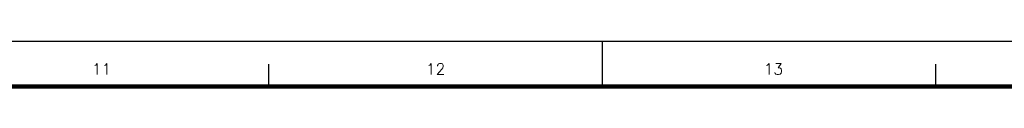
# Model space of a CAD drawing. Header units: millimetres. Extents: x 664 to 730045, y -4 to 80.
# Tile 75 of 78: x 740.394 to 762.308, y 79.42 to 80.42. Entities that reach past the tile are written whole.
import ezdxf

# ---------------------------------------------------------------- set-up
doc = ezdxf.new("R2010")
doc.units = ezdxf.units.MM
doc.header["$MEASUREMENT"] = 0
doc.layers.add('Margem', color=4, linetype='Continuous')
doc.styles.add('ROMANS', font='ROMANS')

msp = doc.modelspace()

# ---------------------------------------------------------------- linework, layer by layer
at = {"layer": 'Margem', "color": 1}
for p, q in [((783.0538, 80.4197), (664.2538, 80.4197)), ((753.3538, 80.4197), (753.3538, 79.4197)), ((745.9288, 79.9197), (745.9288, 79.4197)), ((760.7788, 79.9197), (760.7788, 79.4197))]:
    msp.add_line(p, q, dxfattribs=at)
at = {"layer": 'Margem', "lineweight": 100}
msp.add_line((666.7538, 79.4197), (782.0538, 79.4197), dxfattribs=at)

# ---------------------------------------------------------------- texts
at = {"layer": 'Margem', "color": 1, "char_height": 0.25, "width": 1.479069, "attachment_point": 8, "line_spacing_factor": 0.798, "style": 'ROMANS'}
for s, insert in [('11', (742.2163, 79.6828)), ('12', (749.6505, 79.6828)), ('13', (757.1669, 79.6828))]:
    msp.add_mtext(s, dxfattribs=dict(at, insert=insert))

doc.saveas('drawing.dxf')
